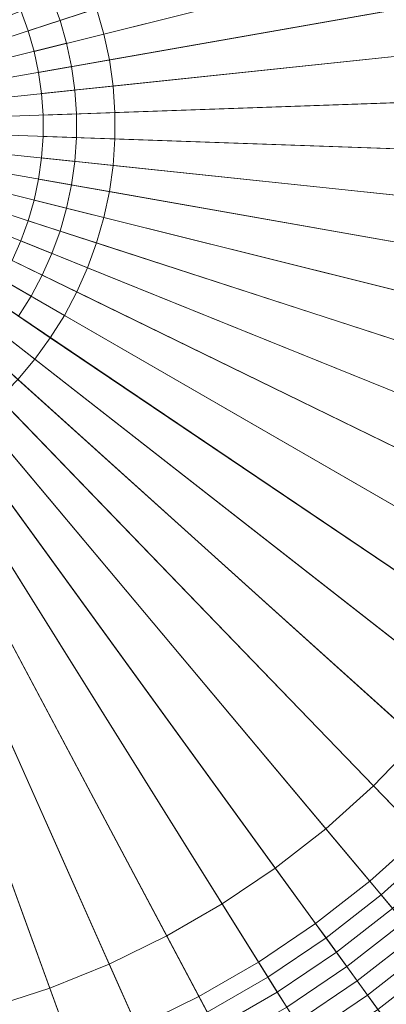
# Model space of a CAD drawing. Header units: centimetres. Extents: x -21.9 to 23.1, y -23 to 22.
# Tile 78 of 191: x 2.9 to 5.9, y -7.7 to 0.4. Entities that reach past the tile are written whole.
import ezdxf

# ---------------------------------------------------------------- set-up
doc = ezdxf.new("R2010")
doc.units = ezdxf.units.CM
doc.header["$LTSCALE"] = 2.54
doc.layers.add('Lucido design-1', color=7, linetype='Continuous')

# ---------------------------------------------------------------- blocks, each defined once
blk = doc.blocks.new('Gruppo-2-1')
at = {"color": 5, "linetype": 'Continuous', "lineweight": 9}
for points in [[(2.9723, 0.2664, -939.9081), (2.9123, 0.4312, -939.9081), (7.5366, 2.2995, -939.9081), (7.7157, 1.8076, -939.9081)], [(8.4039, 1.44, -935.9022), (8.2488, 1.9809, -935.9022), (3.5305, 0.4478, -936.1081), (3.5902, 0.2398, -936.1081)], [(3.0206, 0.0978, -939.9081), (2.9723, 0.2664, -939.9081), (7.7157, 1.8076, -939.9081), (7.86, 1.3044, -939.9081)], [(8.5209, 0.8897, -935.9022), (8.4039, 1.44, -935.9022), (3.5902, 0.2398, -936.1081), (3.6351, 0.0282, -936.1081)], [(3.0571, -0.0737, -939.9081), (3.0206, 0.0978, -939.9081), (7.86, 1.3044, -939.9081), (7.9688, 0.7924, -939.9081)], [(2.9952, 0.8828, -936.3095), (2.8921, 1.0477, -936.3095), (0.5828, -0.51, -936.3095)], [(0.5828, -0.51, -936.1095), (2.8921, 1.0477, -936.1095), (2.9952, 0.8828, -936.1095)], [(8.5992, 0.3326, -935.9022), (8.5209, 0.8897, -935.9022), (3.6351, 0.0282, -936.1081), (3.6652, -0.186, -936.1081)], [(3.0865, 0.7111, -936.3095), (2.9952, 0.8828, -936.3095), (0.5828, -0.51, -936.3095)], [(0.5828, -0.51, -936.1095), (2.9952, 0.8828, -936.1095), (3.0865, 0.7111, -936.1095)], [(3.0815, -0.2474, -939.9081), (3.0571, -0.0737, -939.9081), (7.9688, 0.7924, -939.9081), (8.0417, 0.274, -939.9081)], [(3.1655, 0.5335, -936.3095), (3.0865, 0.7111, -936.3095), (0.5828, -0.51, -936.3095)], [(0.5828, -0.51, -936.1095), (3.0865, 0.7111, -936.1095), (3.1655, 0.5335, -936.1095)], [(3.5305, 0.4478, -937.1277), (3.4565, 0.6511, -937.1277), (2.9123, 0.4312, -937.1277), (2.9723, 0.2664, -937.1277)], [(3.232, 0.3508, -936.3095), (3.1655, 0.5335, -936.3095), (0.5828, -0.51, -936.3095)], [(0.5828, -0.51, -936.1095), (3.1655, 0.5335, -936.1095), (3.232, 0.3508, -936.1095)], [(3.232, 0.3508, -936.1095), (3.1655, 0.5335, -936.1095), (3.1655, 0.5335, -936.3095), (3.232, 0.3508, -936.3095)], [(2.9723, 0.2664, -937.1277), (2.9123, 0.4312, -937.1277), (2.9123, 0.4312, -939.9081), (2.9723, 0.2664, -939.9081)], [(3.5902, 0.2398, -937.1277), (3.5305, 0.4478, -937.1277), (2.9723, 0.2664, -937.1277), (3.0206, 0.0978, -937.1277)], [(3.5902, 0.2398, -936.1081), (3.5305, 0.4478, -936.1081), (3.5305, 0.4478, -937.1277), (3.5902, 0.2398, -937.1277)], [(3.2856, 0.1639, -936.3095), (3.232, 0.3508, -936.3095), (0.5828, -0.51, -936.3095)], [(0.5828, -0.51, -936.1095), (3.232, 0.3508, -936.1095), (3.2856, 0.1639, -936.1095)], [(3.2856, 0.1639, -936.1095), (3.232, 0.3508, -936.1095), (3.232, 0.3508, -936.3095), (3.2856, 0.1639, -936.3095)], [(8.6385, -0.2287, -935.9022), (8.5992, 0.3326, -935.9022), (3.6652, -0.186, -936.1081), (3.6803, -0.4018, -936.1081)], [(3.0206, 0.0978, -937.1277), (2.9723, 0.2664, -937.1277), (2.9723, 0.2664, -939.9081), (3.0206, 0.0978, -939.9081)], [(3.0937, -0.4223, -939.9081), (3.0815, -0.2474, -939.9081), (8.0417, 0.274, -939.9081), (8.0782, -0.2483, -939.9081)], [(3.3261, -0.0263, -936.3095), (3.2856, 0.1639, -936.3095), (0.5828, -0.51, -936.3095)], [(0.5828, -0.51, -936.1095), (3.2856, 0.1639, -936.1095), (3.3261, -0.0263, -936.1095)], [(3.6351, 0.0282, -937.1277), (3.5902, 0.2398, -937.1277), (3.0206, 0.0978, -937.1277), (3.0571, -0.0737, -937.1277)], [(3.3261, -0.0263, -936.1095), (3.2856, 0.1639, -936.1095), (3.2856, 0.1639, -936.3095), (3.3261, -0.0263, -936.3095)], [(3.6351, 0.0282, -936.1081), (3.5902, 0.2398, -936.1081), (3.5902, 0.2398, -937.1277), (3.6351, 0.0282, -937.1277)], [(3.0571, -0.0737, -937.1277), (3.0206, 0.0978, -937.1277), (3.0206, 0.0978, -939.9081), (3.0571, -0.0737, -939.9081)], [(3.6652, -0.186, -937.1277), (3.6351, 0.0282, -937.1277), (3.0571, -0.0737, -937.1277), (3.0815, -0.2474, -937.1277)], [(3.6652, -0.186, -936.1081), (3.6351, 0.0282, -936.1081), (3.6351, 0.0282, -937.1277), (3.6652, -0.186, -937.1277)], [(3.3531, -0.2188, -936.3095), (3.3261, -0.0263, -936.3095), (0.5828, -0.51, -936.3095)], [(0.5828, -0.51, -936.1095), (3.3261, -0.0263, -936.1095), (3.3531, -0.2188, -936.1095)], [(3.0815, -0.2474, -937.1277), (3.0571, -0.0737, -937.1277), (3.0571, -0.0737, -939.9081), (3.0815, -0.2474, -939.9081)], [(3.3531, -0.2188, -936.1095), (3.3261, -0.0263, -936.1095), (3.3261, -0.0263, -936.3095), (3.3531, -0.2188, -936.3095)], [(3.3667, -0.4128, -936.3095), (3.3531, -0.2188, -936.3095), (0.5828, -0.51, -936.3095)], [(0.5828, -0.51, -936.1095), (3.3531, -0.2188, -936.1095), (3.3667, -0.4128, -936.1095)], [(3.6803, -0.4018, -937.1277), (3.6652, -0.186, -937.1277), (3.0815, -0.2474, -937.1277), (3.0937, -0.4223, -937.1277)], [(3.3667, -0.4128, -936.1095), (3.3531, -0.2188, -936.1095), (3.3531, -0.2188, -936.3095), (3.3667, -0.4128, -936.3095)], [(3.6803, -0.4018, -936.1081), (3.6652, -0.186, -936.1081), (3.6652, -0.186, -937.1277), (3.6803, -0.4018, -937.1277)], [(8.6385, -0.7913, -935.9022), (8.6385, -0.2287, -935.9022), (3.6803, -0.4018, -936.1081), (3.6803, -0.6182, -936.1081)], [(3.0937, -0.4223, -937.1277), (3.0815, -0.2474, -937.1277), (3.0815, -0.2474, -939.9081), (3.0937, -0.4223, -939.9081)], [(3.0937, -0.5977, -939.9081), (3.0937, -0.4223, -939.9081), (8.0782, -0.2483, -939.9081), (8.0782, -0.7717, -939.9081)], [(3.6803, -0.6182, -937.1277), (3.6803, -0.4018, -937.1277), (3.0937, -0.4223, -937.1277), (3.0937, -0.5977, -937.1277)], [(3.6803, -0.6182, -936.1081), (3.6803, -0.4018, -936.1081), (3.6803, -0.4018, -937.1277), (3.6803, -0.6182, -937.1277)], [(3.3667, -0.6072, -936.3095), (3.3667, -0.4128, -936.3095), (0.5828, -0.51, -936.3095)], [(0.5828, -0.51, -936.1095), (3.3667, -0.4128, -936.1095), (3.3667, -0.6072, -936.1095)], [(3.0937, -0.5977, -937.1277), (3.0937, -0.4223, -937.1277), (3.0937, -0.4223, -939.9081), (3.0937, -0.5977, -939.9081)], [(3.3667, -0.6072, -936.1095), (3.3667, -0.4128, -936.1095), (3.3667, -0.4128, -936.3095), (3.3667, -0.6072, -936.3095)], [(3.3531, -0.8012, -936.3095), (3.3667, -0.6072, -936.3095), (0.5828, -0.51, -936.3095)], [(3.3261, -0.9937, -936.3095), (3.3531, -0.8012, -936.3095), (0.5828, -0.51, -936.3095)], [(3.2856, -1.1839, -936.3095), (3.3261, -0.9937, -936.3095), (0.5828, -0.51, -936.3095)], [(3.232, -1.3708, -936.3095), (3.2856, -1.1839, -936.3095), (0.5828, -0.51, -936.3095)], [(3.1655, -1.5535, -936.3095), (3.232, -1.3708, -936.3095), (0.5828, -0.51, -936.3095)], [(3.0865, -1.7311, -936.3095), (3.1655, -1.5535, -936.3095), (0.5828, -0.51, -936.3095)], [(2.9952, -1.9028, -936.3095), (3.0865, -1.7311, -936.3095), (0.5828, -0.51, -936.3095)], [(2.8921, -2.0677, -936.3095), (2.9952, -1.9028, -936.3095), (0.5828, -0.51, -936.3095)], [(0.5828, -0.51, -936.1095), (3.3667, -0.6072, -936.1095), (3.3531, -0.8012, -936.1095)], [(0.5828, -0.51, -936.1095), (3.3531, -0.8012, -936.1095), (3.3261, -0.9937, -936.1095)], [(0.5828, -0.51, -936.1095), (3.3261, -0.9937, -936.1095), (3.2856, -1.1839, -936.1095)], [(0.5828, -0.51, -936.1095), (3.2856, -1.1839, -936.1095), (3.232, -1.3708, -936.1095)], [(0.5828, -0.51, -936.1095), (3.232, -1.3708, -936.1095), (3.1655, -1.5535, -936.1095)], [(0.5828, -0.51, -936.1095), (3.1655, -1.5535, -936.1095), (3.0865, -1.7311, -936.1095)], [(0.5828, -0.51, -936.1095), (3.0865, -1.7311, -936.1095), (2.9952, -1.9028, -936.1095)], [(0.5828, -0.51, -936.1095), (2.9952, -1.9028, -936.1095), (2.8921, -2.0677, -936.1095)], [(3.0815, -0.7726, -939.9081), (3.0937, -0.5977, -939.9081), (8.0782, -0.7717, -939.9081), (8.0417, -1.294, -939.9081)], [(3.0815, -0.7726, -937.1277), (3.0937, -0.5977, -937.1277), (3.0937, -0.5977, -939.9081), (3.0815, -0.7726, -939.9081)], [(3.6652, -0.834, -937.1277), (3.6803, -0.6182, -937.1277), (3.0937, -0.5977, -937.1277), (3.0815, -0.7726, -937.1277)], [(3.3531, -0.8012, -936.1095), (3.3667, -0.6072, -936.1095), (3.3667, -0.6072, -936.3095), (3.3531, -0.8012, -936.3095)], [(3.6652, -0.834, -936.1081), (3.6803, -0.6182, -936.1081), (3.6803, -0.6182, -937.1277), (3.6652, -0.834, -937.1277)], [(8.5992, -1.3526, -935.9022), (8.6385, -0.7913, -935.9022), (3.6803, -0.6182, -936.1081), (3.6652, -0.834, -936.1081)], [(3.0571, -0.9463, -939.9081), (3.0815, -0.7726, -939.9081), (8.0417, -1.294, -939.9081), (7.9688, -1.8124, -939.9081)], [(3.0571, -0.9463, -937.1277), (3.0815, -0.7726, -937.1277), (3.0815, -0.7726, -939.9081), (3.0571, -0.9463, -939.9081)], [(3.6351, -1.0482, -937.1277), (3.6652, -0.834, -937.1277), (3.0815, -0.7726, -937.1277), (3.0571, -0.9463, -937.1277)], [(3.3261, -0.9937, -936.1095), (3.3531, -0.8012, -936.1095), (3.3531, -0.8012, -936.3095), (3.3261, -0.9937, -936.3095)], [(3.6351, -1.0482, -936.1081), (3.6652, -0.834, -936.1081), (3.6652, -0.834, -937.1277), (3.6351, -1.0482, -937.1277)], [(8.5209, -1.9097, -935.9022), (8.5992, -1.3526, -935.9022), (3.6652, -0.834, -936.1081), (3.6351, -1.0482, -936.1081)], [(3.0206, -1.1178, -939.9081), (3.0571, -0.9463, -939.9081), (7.9688, -1.8124, -939.9081), (7.86, -2.3244, -939.9081)], [(3.0206, -1.1178, -937.1277), (3.0571, -0.9463, -937.1277), (3.0571, -0.9463, -939.9081), (3.0206, -1.1178, -939.9081)], [(3.5902, -1.2598, -937.1277), (3.6351, -1.0482, -937.1277), (3.0571, -0.9463, -937.1277), (3.0206, -1.1178, -937.1277)], [(3.2856, -1.1839, -936.1095), (3.3261, -0.9937, -936.1095), (3.3261, -0.9937, -936.3095), (3.2856, -1.1839, -936.3095)], [(2.9723, -1.2864, -939.9081), (3.0206, -1.1178, -939.9081), (7.86, -2.3244, -939.9081), (7.7157, -2.8276, -939.9081)], [(2.9723, -1.2864, -937.1277), (3.0206, -1.1178, -937.1277), (3.0206, -1.1178, -939.9081), (2.9723, -1.2864, -939.9081)], [(3.5305, -1.4678, -937.1277), (3.5902, -1.2598, -937.1277), (3.0206, -1.1178, -937.1277), (2.9723, -1.2864, -937.1277)], [(3.5902, -1.2598, -936.1081), (3.6351, -1.0482, -936.1081), (3.6351, -1.0482, -937.1277), (3.5902, -1.2598, -937.1277)], [(8.4039, -2.46, -935.9022), (8.5209, -1.9097, -935.9022), (3.6351, -1.0482, -936.1081), (3.5902, -1.2598, -936.1081)], [(3.232, -1.3708, -936.1095), (3.2856, -1.1839, -936.1095), (3.2856, -1.1839, -936.3095), (3.232, -1.3708, -936.3095)], [(2.9123, -1.4512, -939.9081), (2.9723, -1.2864, -939.9081), (7.7157, -2.8276, -939.9081), (7.5366, -3.3195, -939.9081)], [(2.9123, -1.4512, -937.1277), (2.9723, -1.2864, -937.1277), (2.9723, -1.2864, -939.9081), (2.9123, -1.4512, -939.9081)], [(3.4565, -1.6711, -937.1277), (3.5305, -1.4678, -937.1277), (2.9723, -1.2864, -937.1277), (2.9123, -1.4512, -937.1277)], [(3.5305, -1.4678, -936.1081), (3.5902, -1.2598, -936.1081), (3.5902, -1.2598, -937.1277), (3.5305, -1.4678, -937.1277)], [(8.2488, -3.0009, -935.9022), (8.4039, -2.46, -935.9022), (3.5902, -1.2598, -936.1081), (3.5305, -1.4678, -936.1081)], [(3.1655, -1.5535, -936.1095), (3.232, -1.3708, -936.1095), (3.232, -1.3708, -936.3095), (3.1655, -1.5535, -936.3095)], [(2.841, -1.6114, -939.9081), (2.9123, -1.4512, -939.9081), (7.5366, -3.3195, -939.9081), (7.3237, -3.7978, -939.9081)], [(2.841, -1.6114, -937.1277), (2.9123, -1.4512, -937.1277), (2.9123, -1.4512, -939.9081), (2.841, -1.6114, -939.9081)], [(3.3685, -1.8687, -937.1277), (3.4565, -1.6711, -937.1277), (2.9123, -1.4512, -937.1277), (2.841, -1.6114, -937.1277)], [(3.4565, -1.6711, -936.1081), (3.5305, -1.4678, -936.1081), (3.5305, -1.4678, -937.1277), (3.4565, -1.6711, -937.1277)], [(8.0564, -3.5296, -935.9022), (8.2488, -3.0009, -935.9022), (3.5305, -1.4678, -936.1081), (3.4565, -1.6711, -936.1081)], [(3.0865, -1.7311, -936.1095), (3.1655, -1.5535, -936.1095), (3.1655, -1.5535, -936.3095), (3.0865, -1.7311, -936.3095)], [(2.7587, -1.7663, -939.9081), (2.841, -1.6114, -939.9081), (7.3237, -3.7978, -939.9081), (7.078, -4.26, -939.9081)], [(3.267, -2.0597, -937.1277), (3.3685, -1.8687, -937.1277), (2.841, -1.6114, -937.1277), (2.7587, -1.7663, -937.1277)], [(3.3685, -1.8687, -936.1081), (3.4565, -1.6711, -936.1081), (3.4565, -1.6711, -937.1277), (3.3685, -1.8687, -937.1277)], [(7.8276, -4.0435, -935.9022), (8.0564, -3.5296, -935.9022), (3.4565, -1.6711, -936.1081), (3.3685, -1.8687, -936.1081)], [(2.6657, -1.915, -939.9081), (2.7587, -1.7663, -939.9081), (7.078, -4.26, -939.9081), (6.8005, -4.7039, -939.9081)], [(3.1523, -2.2432, -937.1277), (3.267, -2.0597, -937.1277), (2.7587, -1.7663, -937.1277), (2.6657, -1.915, -937.1277)], [(2.9952, -1.9028, -936.1095), (3.0865, -1.7311, -936.1095), (3.0865, -1.7311, -936.3095), (2.9952, -1.9028, -936.3095)], [(2.5627, -2.0569, -939.9081), (2.6657, -1.915, -939.9081), (6.8005, -4.7039, -939.9081), (6.4928, -5.1275, -939.9081)], [(3.0252, -2.4182, -937.1277), (3.1523, -2.2432, -937.1277), (2.6657, -1.915, -937.1277), (2.5627, -2.0569, -937.1277)], [(2.8921, -2.0677, -936.1095), (2.9952, -1.9028, -936.1095), (2.9952, -1.9028, -936.3095), (2.8921, -2.0677, -936.3095)], [(3.267, -2.0597, -936.1081), (3.3685, -1.8687, -936.1081), (3.3685, -1.8687, -937.1277), (3.267, -2.0597, -937.1277)], [(7.5634, -4.5403, -935.9022), (7.8276, -4.0435, -935.9022), (3.3685, -1.8687, -936.1081), (3.267, -2.0597, -936.1081)], [(2.4499, -2.1912, -939.9081), (2.5627, -2.0569, -939.9081), (6.4928, -5.1275, -939.9081), (6.1563, -5.5285, -939.9081)], [(2.8861, -2.5839, -937.1277), (3.0252, -2.4182, -937.1277), (2.5627, -2.0569, -937.1277), (2.4499, -2.1912, -937.1277)], [(3.1523, -2.2432, -936.1081), (3.267, -2.0597, -936.1081), (3.267, -2.0597, -937.1277), (3.1523, -2.2432, -937.1277)], [(7.2653, -5.0174, -935.9022), (7.5634, -4.5403, -935.9022), (3.267, -2.0597, -936.1081), (3.1523, -2.2432, -936.1081)], [(2.3281, -2.3174, -939.9081), (2.4499, -2.1912, -939.9081), (6.1563, -5.5285, -939.9081), (5.7927, -5.905, -939.9081)], [(3.0252, -2.4182, -936.1081), (3.1523, -2.2432, -936.1081), (3.1523, -2.2432, -937.1277), (3.0252, -2.4182, -937.1277)], [(6.9346, -5.4726, -935.9022), (7.2653, -5.0174, -935.9022), (3.1523, -2.2432, -936.1081), (3.0252, -2.4182, -936.1081)], [(2.1978, -2.4347, -939.9081), (2.3281, -2.3174, -939.9081), (5.7927, -5.905, -939.9081), (5.4037, -6.2553, -939.9081)], [(2.0596, -2.5427, -939.9081), (2.1978, -2.4347, -939.9081), (5.4037, -6.2553, -939.9081), (4.9912, -6.5776, -939.9081)], [(2.8861, -2.5839, -936.1081), (3.0252, -2.4182, -936.1081), (3.0252, -2.4182, -937.1277), (2.8861, -2.5839, -937.1277)], [(6.573, -5.9036, -935.9022), (6.9346, -5.4726, -935.9022), (3.0252, -2.4182, -936.1081), (2.8861, -2.5839, -936.1081)], [(1.9142, -2.6407, -939.9081), (2.0596, -2.5427, -939.9081), (4.9912, -6.5776, -939.9081), (4.5572, -6.8704, -939.9081)], [(1.7623, -2.7284, -939.9081), (1.9142, -2.6407, -939.9081), (4.5572, -6.8704, -939.9081), (4.1038, -7.1321, -939.9081)], [(6.1821, -6.3083, -935.9022), (6.573, -5.9036, -935.9022), (2.8861, -2.5839, -936.1081), (2.7358, -2.7396, -936.1081)], [(1.6047, -2.8053, -939.9081), (1.7623, -2.7284, -939.9081), (4.1038, -7.1321, -939.9081), (3.6333, -7.3616, -939.9081)], [(1.4421, -2.871, -939.9081), (1.6047, -2.8053, -939.9081), (3.6333, -7.3616, -939.9081), (3.1479, -7.5577, -939.9081)], [(5.764, -6.6848, -935.9022), (6.1821, -6.3083, -935.9022), (2.7358, -2.7396, -936.1081), (2.5751, -2.8843, -936.1081)], [(1.2753, -2.9252, -939.9081), (1.4421, -2.871, -939.9081), (3.1479, -7.5577, -939.9081), (2.65, -7.7195, -939.9081)], [(5.3207, -7.0312, -935.9022), (5.764, -6.6848, -935.9022), (2.5751, -2.8843, -936.1081), (2.4046, -3.0175, -936.1081)], [(4.8542, -7.3458, -935.9022), (5.3207, -7.0312, -935.9022), (2.4046, -3.0175, -936.1081), (2.2252, -3.1385, -936.1081)], [(4.367, -7.6271, -935.9022), (4.8542, -7.3458, -935.9022), (2.2252, -3.1385, -936.1081), (2.0379, -3.2467, -936.1081)], [(3.8613, -7.8737, -935.9022), (4.367, -7.6271, -935.9022), (2.0379, -3.2467, -936.1081), (1.8434, -3.3415, -936.1081)], [(3.3396, -8.0845, -935.9022), (3.8613, -7.8737, -935.9022), (1.8434, -3.3415, -936.1081), (1.6428, -3.4225, -936.1081)], [(2.8046, -8.2583, -935.9022), (3.3396, -8.0845, -935.9022), (1.6428, -3.4225, -936.1081), (1.4371, -3.4894, -936.1081)], [(5.7927, -5.905, -941.4271), (6.1563, -5.5285, -941.4271), (8.0142, -7.2013, -941.4271), (7.5293, -7.7034, -941.4271)], [(5.7927, -5.905, -939.9081), (6.1563, -5.5285, -939.9081), (6.1563, -5.5285, -941.4271), (5.7927, -5.905, -941.4271)], [(5.4037, -6.2553, -941.4271), (5.7927, -5.905, -941.4271), (7.5293, -7.7034, -941.4271), (7.0106, -8.1704, -941.4271)], [(5.4037, -6.2553, -939.9081), (5.7927, -5.905, -939.9081), (5.7927, -5.905, -941.4271), (5.4037, -6.2553, -941.4271)], [(4.9912, -6.5776, -941.4271), (5.4037, -6.2553, -941.4271), (7.0106, -8.1704, -941.4271), (6.4606, -8.6002, -941.4271)], [(4.9912, -6.5776, -939.9081), (5.4037, -6.2553, -939.9081), (5.4037, -6.2553, -941.4271), (4.9912, -6.5776, -941.4271)], [(5.857, -6.7956, -935.8924), (6.2826, -6.4124, -935.8924), (6.1821, -6.3083, -935.9022), (5.764, -6.6848, -935.9022)], [(5.9499, -6.9064, -935.881), (6.3831, -6.5164, -935.881), (6.2826, -6.4124, -935.8924), (5.857, -6.7956, -935.8924)], [(4.5572, -6.8704, -941.4271), (4.9912, -6.5776, -941.4271), (6.4606, -8.6002, -941.4271), (5.882, -8.9905, -941.4271)], [(4.5572, -6.8704, -939.9081), (4.9912, -6.5776, -939.9081), (4.9912, -6.5776, -941.4271), (4.5572, -6.8704, -941.4271)], [(5.4057, -7.1482, -935.8924), (5.857, -6.7956, -935.8924), (5.764, -6.6848, -935.9022), (5.3207, -7.0312, -935.9022)], [(5.4907, -7.2652, -935.881), (5.9499, -6.9064, -935.881), (5.857, -6.7956, -935.8924), (5.4057, -7.1482, -935.8924)], [(4.1038, -7.1321, -941.4271), (4.5572, -6.8704, -941.4271), (5.882, -8.9905, -941.4271), (5.2775, -9.3395, -941.4271)], [(4.1038, -7.1321, -939.9081), (4.5572, -6.8704, -939.9081), (4.5572, -6.8704, -941.4271), (4.1038, -7.1321, -941.4271)], [(5.5756, -7.382, -935.8681), (6.0428, -7.017, -935.8681), (5.9499, -6.9064, -935.881), (5.4907, -7.2652, -935.881)], [(4.9309, -7.4685, -935.8924), (5.4057, -7.1482, -935.8924), (5.3207, -7.0312, -935.9022), (4.8542, -7.3458, -935.9022)], [(5.6604, -7.4987, -935.8535), (6.1355, -7.1275, -935.8535), (6.0428, -7.017, -935.8681), (5.5756, -7.382, -935.8681)], [(3.6333, -7.3616, -941.4271), (4.1038, -7.1321, -941.4271), (5.2775, -9.3395, -941.4271), (4.6501, -9.6455, -941.4271)], [(3.6333, -7.3616, -939.9081), (4.1038, -7.1321, -939.9081), (4.1038, -7.1321, -941.4271), (3.6333, -7.3616, -941.4271)], [(5.0075, -7.5911, -935.881), (5.4907, -7.2652, -935.881), (5.4057, -7.1482, -935.8924), (4.9309, -7.4685, -935.8924)], [(5.7451, -7.6153, -935.8374), (6.2282, -7.2379, -935.8374), (6.1355, -7.1275, -935.8535), (5.6604, -7.4987, -935.8535)], [(5.8297, -7.7318, -935.8197), (6.3207, -7.3482, -935.8197), (6.2282, -7.2379, -935.8374), (5.7451, -7.6153, -935.8374)], [(5.084, -7.7136, -935.8681), (5.5756, -7.382, -935.8681), (5.4907, -7.2652, -935.881), (5.0075, -7.5911, -935.881)], [(3.1479, -7.5577, -941.4271), (3.6333, -7.3616, -941.4271), (4.6501, -9.6455, -941.4271), (4.003, -9.9069, -941.4271)], [(3.1479, -7.5577, -939.9081), (3.6333, -7.3616, -939.9081), (3.6333, -7.3616, -941.4271), (3.1479, -7.5577, -941.4271)], [(4.4349, -7.7548, -935.8924), (4.9309, -7.4685, -935.8924), (4.8542, -7.3458, -935.9022), (4.367, -7.6271, -935.9022)], [(5.1605, -7.8359, -935.8535), (5.6604, -7.4987, -935.8535), (5.5756, -7.382, -935.8681), (5.084, -7.7136, -935.8681)], [(5.9142, -7.8481, -935.8003), (6.4131, -7.4583, -935.8003), (6.3207, -7.3482, -935.8197), (5.8297, -7.7318, -935.8197)], [(4.5028, -7.8825, -935.881), (5.0075, -7.5911, -935.881), (4.9309, -7.4685, -935.8924), (4.4349, -7.7548, -935.8924)], [(2.65, -7.7195, -941.4271), (3.1479, -7.5577, -941.4271), (4.003, -9.9069, -941.4271), (3.3391, -10.1226, -941.4271)], [(2.65, -7.7195, -939.9081), (3.1479, -7.5577, -939.9081), (3.1479, -7.5577, -941.4271), (2.65, -7.7195, -941.4271)], [(5.2369, -7.9581, -935.8374), (5.7451, -7.6153, -935.8374), (5.6604, -7.4987, -935.8535), (5.1605, -7.8359, -935.8535)], [(3.9201, -8.0059, -935.8924), (4.4349, -7.7548, -935.8924), (4.367, -7.6271, -935.9022), (3.8613, -7.8737, -935.9022)], [(4.5706, -8.01, -935.8681), (5.084, -7.7136, -935.8681), (5.0075, -7.5911, -935.881), (4.5028, -7.8825, -935.881)], [(5.3131, -8.0802, -935.8197), (5.8297, -7.7318, -935.8197), (5.7451, -7.6153, -935.8374), (5.2369, -7.9581, -935.8374)]]:
    blk.add_3dface(points, dxfattribs=at)

msp = doc.modelspace()

# ---------------------------------------------------------------- block references
at = {"layer": 'Lucido design-1', "color": 5, "true_color": 0x0000ff}
msp.add_blockref('Gruppo-2-1', (0, 0), dxfattribs=at)

doc.saveas('drawing.dxf')
